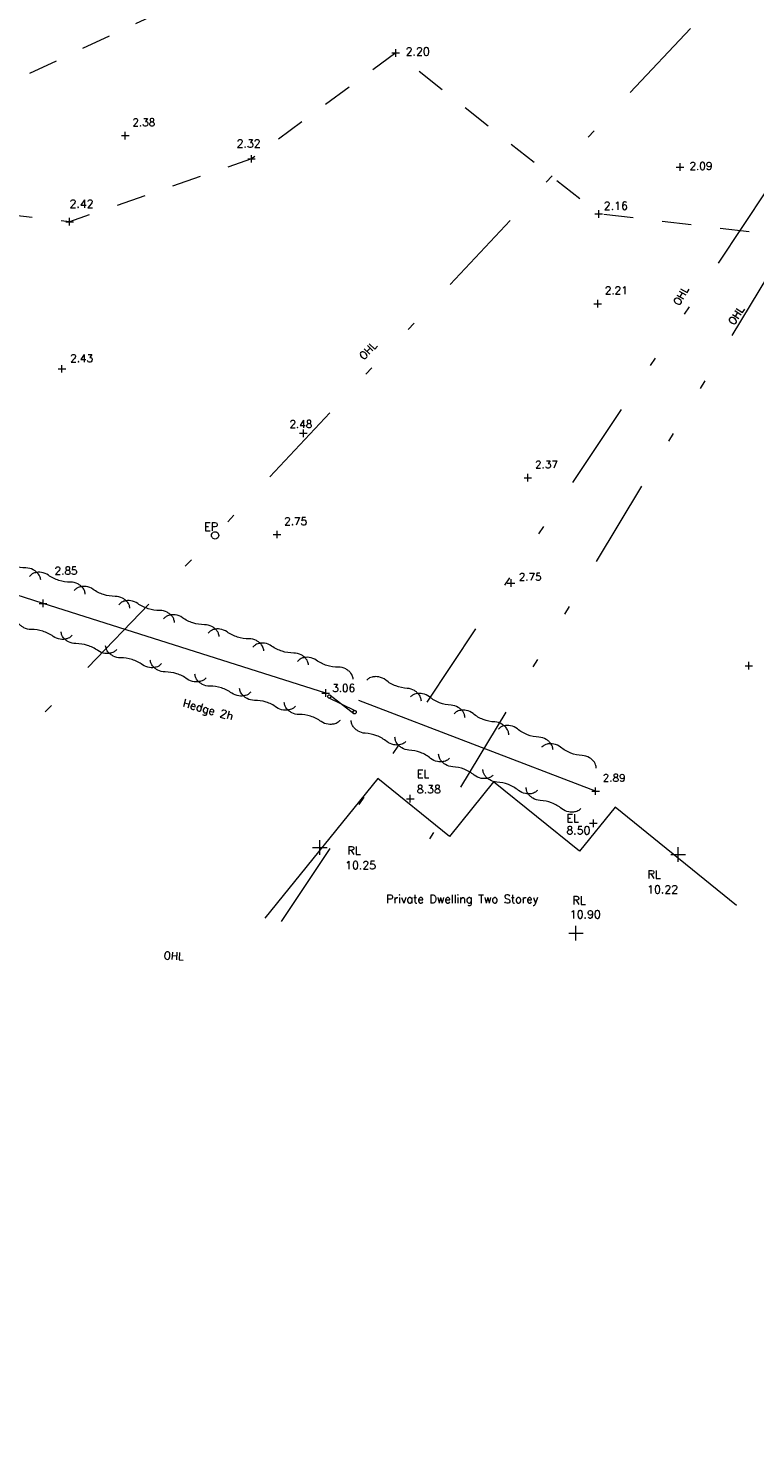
# Model space of a CAD drawing. Header units: metres. Extents: x 639013 to 639566, y 257273 to 257664.
# Tile 4 of 79: x 639095 to 639120, y 257431 to 257480. Entities that reach past the tile are written whole.
import ezdxf
from ezdxf.enums import TextEntityAlignment as Align

# ---------------------------------------------------------------- set-up
doc = ezdxf.new("R2010")
doc.units = ezdxf.units.M
doc.linetypes.add('65208756-SWE-ZZ-XX-M-C-0002-FC06T002$0$03', pattern=[3, 1, -1, 1])
doc.linetypes.add('65208756-SWE-ZZ-XX-M-C-0002-FC06T002$0$IRRIGATION', pattern=[11.5, 3, -1.8, 0.3, -1.8, 0.3, -1.8, 2.5])
for name, color, linetype, lineweight in [('65208756-SWE-ZZ-XX-M-C-0002-FC06T002$0$0not0', 253, 'Continuous', 0), ('65208756-SWE-ZZ-XX-M-C-0002-FC06T002$0$SS_BUILDING', 253, 'Continuous', 0), ('65208756-SWE-ZZ-XX-M-C-0002-FC06T002$0$SS_DETAIL', 253, '65208756-SWE-ZZ-XX-M-C-0002-FC06T002$0$03', 0), ('65208756-SWE-ZZ-XX-M-C-0002-FC06T002$0$SS_GATE', 253, 'Continuous', 0), ('65208756-SWE-ZZ-XX-M-C-0002-FC06T002$0$SS_HEDGE', 253, 'Continuous', 0), ('65208756-SWE-ZZ-XX-M-C-0002-FC06T002$0$SS_INTERNAL', 253, 'Continuous', 0), ('65208756-SWE-ZZ-XX-M-C-0002-FC06T002$0$SS_OHL', 253, '65208756-SWE-ZZ-XX-M-C-0002-FC06T002$0$IRRIGATION', 0), ('65208756-SWE-ZZ-XX-M-C-0002-FC06T002$0$SS_TEXT_GEN', 253, 'Continuous', 0), ('65208756-SWE-ZZ-XX-M-C-0002-FC06T002$0$SS_TXT_LEV_GEN', 253, 'Continuous', 0), ('65208756-SWE-ZZ-XX-M-C-0002-FC06T002$0$SS_TXT_LEV_PNT', 253, 'Continuous', 0), ('65208756-SWE-ZZ-XX-M-C-0002-FC06T002$0$SS_TXT_TREE', 253, 'Continuous', 0), ('65208756-SWE-ZZ-XX-M-C-0002-FC06T002$0$SS_TXT_UTL', 253, 'Continuous', 0)]:
    doc.layers.add(name, color=color, linetype=linetype, lineweight=lineweight)
doc.layers.add('Z-Xref', color=7, linetype='Continuous')
doc.styles.add('65208756-SWE-ZZ-XX-M-C-0002-FC06T002$0$ROMANS', font='ROMANS')

# ---------------------------------------------------------------- blocks, each defined once
blk = doc.blocks.new('65208756-SWE-ZZ-XX-M-C-0002-FC06T002')
at = {"layer": '65208756-SWE-ZZ-XX-M-C-0002-FC06T002$0$0not0', "linetype": 'Continuous'}
for p, q in [((639107.654, 257478.924), (639107.914, 257478.924)), ((639107.784, 257478.794), (639107.784, 257479.054)), ((639098.416, 257476.1), (639098.676, 257476.1)), ((639098.546, 257475.97), (639098.546, 257476.23)), ((639102.858, 257475.176), (639102.858, 257475.436)), ((639102.728, 257475.306), (639102.988, 257475.306)), ((639117.366, 257475.024), (639117.626, 257475.024)), ((639117.496, 257474.894), (639117.496, 257475.154)), ((639114.72, 257473.296), (639114.72, 257473.556)), ((639096.515, 257473.157), (639096.775, 257473.157)), ((639096.645, 257473.027), (639096.645, 257473.287)), ((639114.59, 257473.426), (639114.85, 257473.426)), ((639114.552, 257470.358), (639114.812, 257470.358)), ((639114.682, 257470.228), (639114.682, 257470.488)), ((639096.254, 257468.133), (639096.514, 257468.133)), ((639096.384, 257468.003), (639096.384, 257468.263)), ((639104.503, 257465.929), (639104.763, 257465.929)), ((639104.633, 257465.799), (639104.633, 257466.059)), ((639112.167, 257464.41), (639112.427, 257464.41)), ((639112.297, 257464.28), (639112.297, 257464.54)), ((639101.492, 257462.441), (639101.497, 257462.474)), ((639101.497, 257462.409), (639101.492, 257462.441)), ((639101.497, 257462.474), (639101.51, 257462.504)), ((639101.51, 257462.379), (639101.497, 257462.409)), ((639101.51, 257462.504), (639101.53, 257462.529)), ((639101.53, 257462.354), (639101.51, 257462.379)), ((639101.53, 257462.529), (639101.555, 257462.549)), ((639101.555, 257462.334), (639101.53, 257462.354)), ((639101.555, 257462.549), (639101.585, 257462.561)), ((639101.585, 257462.321), (639101.555, 257462.334)), ((639101.585, 257462.561), (639101.617, 257462.566)), ((639101.617, 257462.316), (639101.585, 257462.321)), ((639101.617, 257462.566), (639101.65, 257462.561)), ((639101.65, 257462.321), (639101.617, 257462.316)), ((639101.65, 257462.561), (639101.68, 257462.549)), ((639101.68, 257462.334), (639101.65, 257462.321)), ((639101.68, 257462.549), (639101.705, 257462.529)), ((639101.705, 257462.354), (639101.68, 257462.334)), ((639101.705, 257462.529), (639101.725, 257462.504)), ((639101.725, 257462.379), (639101.705, 257462.354)), ((639101.725, 257462.504), (639101.737, 257462.474)), ((639101.737, 257462.409), (639101.725, 257462.379)), ((639101.737, 257462.474), (639101.742, 257462.441)), ((639101.742, 257462.441), (639101.737, 257462.409)), ((639103.6, 257462.472), (639103.86, 257462.472)), ((639103.73, 257462.342), (639103.73, 257462.602)), ((639111.592, 257460.814), (639111.852, 257460.814)), ((639111.722, 257460.684), (639111.722, 257460.944)), ((639095.608, 257460.121), (639095.868, 257460.121)), ((639095.738, 257459.991), (639095.738, 257460.251)), ((639119.714, 257457.99), (639119.974, 257457.99)), ((639119.844, 257457.86), (639119.844, 257458.12)), ((639105.266, 257457.054), (639105.526, 257457.054)), ((639105.396, 257456.924), (639105.396, 257457.184)), ((639105.461, 257456.937), (639105.464, 257456.951)), ((639105.464, 257456.923), (639105.461, 257456.937)), ((639105.464, 257456.951), (639105.469, 257456.965)), ((639105.469, 257456.91), (639105.464, 257456.923)), ((639105.469, 257456.965), (639105.478, 257456.976)), ((639105.478, 257456.899), (639105.469, 257456.91)), ((639105.478, 257456.976), (639105.489, 257456.984)), ((639105.489, 257456.984), (639105.502, 257456.99)), ((639105.502, 257456.99), (639105.516, 257456.992)), ((639105.516, 257456.992), (639105.531, 257456.99)), ((639105.531, 257456.99), (639105.544, 257456.984)), ((639105.544, 257456.984), (639105.555, 257456.976)), ((639105.555, 257456.976), (639105.564, 257456.965)), ((639105.564, 257456.91), (639105.555, 257456.899)), ((639105.564, 257456.965), (639105.569, 257456.951)), ((639105.569, 257456.923), (639105.564, 257456.91)), ((639105.569, 257456.951), (639105.571, 257456.937)), ((639105.571, 257456.937), (639105.569, 257456.923)), ((639105.489, 257456.89), (639105.478, 257456.899)), ((639105.502, 257456.884), (639105.489, 257456.89)), ((639105.516, 257456.882), (639105.502, 257456.884)), ((639105.531, 257456.884), (639105.516, 257456.882)), ((639105.544, 257456.89), (639105.531, 257456.884)), ((639105.555, 257456.899), (639105.544, 257456.89)), ((639106.326, 257456.404), (639106.328, 257456.418)), ((639106.328, 257456.418), (639106.333, 257456.432)), ((639106.333, 257456.432), (639106.342, 257456.443)), ((639106.342, 257456.443), (639106.353, 257456.451)), ((639106.353, 257456.451), (639106.366, 257456.457)), ((639106.366, 257456.457), (639106.381, 257456.459)), ((639106.381, 257456.459), (639106.395, 257456.457)), ((639106.395, 257456.457), (639106.408, 257456.451)), ((639106.408, 257456.451), (639106.419, 257456.443)), ((639106.419, 257456.443), (639106.428, 257456.432)), ((639106.428, 257456.432), (639106.433, 257456.418)), ((639106.433, 257456.418), (639106.436, 257456.404)), ((639106.328, 257456.39), (639106.326, 257456.404)), ((639106.333, 257456.377), (639106.328, 257456.39)), ((639106.342, 257456.366), (639106.333, 257456.377)), ((639106.353, 257456.357), (639106.342, 257456.366)), ((639106.366, 257456.351), (639106.353, 257456.357)), ((639106.381, 257456.349), (639106.366, 257456.351)), ((639106.395, 257456.351), (639106.381, 257456.349)), ((639106.408, 257456.357), (639106.395, 257456.351)), ((639106.419, 257456.366), (639106.408, 257456.357)), ((639106.428, 257456.377), (639106.419, 257456.366)), ((639106.433, 257456.39), (639106.428, 257456.377)), ((639106.436, 257456.404), (639106.433, 257456.39)), ((639108.279, 257453.316), (639108.279, 257453.576)), ((639114.479, 257453.705), (639114.739, 257453.705)), ((639114.609, 257453.575), (639114.609, 257453.835)), ((639108.149, 257453.446), (639108.409, 257453.446)), ((639114.407, 257452.61), (639114.667, 257452.61)), ((639114.537, 257452.48), (639114.537, 257452.74)), ((639104.944, 257451.784), (639105.444, 257451.784)), ((639105.194, 257451.534), (639105.194, 257452.034)), ((639117.426, 257451.292), (639117.426, 257451.792)), ((639117.176, 257451.542), (639117.676, 257451.542)), ((639113.691, 257448.858), (639114.191, 257448.858)), ((639113.941, 257448.608), (639113.941, 257449.108))]:
    blk.add_line(p, q, dxfattribs=at)
at = {"layer": '65208756-SWE-ZZ-XX-M-C-0002-FC06T002$0$SS_BUILDING', "flags": 128}
blk.add_lwpolyline([(639119.424, 257449.802), (639115.276, 257453.154), (639114.061, 257451.651), (639111.127, 257454.022), (639109.624, 257452.161), (639107.174, 257454.141), (639103.319, 257449.371)], dxfattribs=at)
at = {"layer": '65208756-SWE-ZZ-XX-M-C-0002-FC06T002$0$SS_DETAIL', "flags": 128}
blk.add_lwpolyline([(639121.825, 257451.003), (639123.911, 257453.685), (639128.604, 257456.062), (639128.92, 257456.166), (639129.036, 257456.218), (639131.349, 257456.983), (639131.393, 257469.311), (639123.06, 257472.422), (639114.72, 257473.426), (639107.784, 257478.924), (639102.858, 257475.306), (639096.645, 257473.157), (639091.786, 257473.713), (639084.786, 257476.328), (639077.849, 257477.224), (639072.213, 257475.589), (639061.757, 257470.629), (639059.583, 257466.645), (639051.773, 257460.039), (639044.296, 257459.821), (639041.587, 257451.697), (639037.253, 257449.066), (639027.291, 257446.808), (639018.826, 257449.563), (639016.743, 257457.661), (639019.985, 257467.037), (639018.767, 257474.724), (639024.096, 257474.662), (639033.336, 257472.374), (639039.895, 257471.331), (639048.314, 257471.614), (639058.24, 257473.865), (639066.58, 257476.442), (639073.744, 257479.321), (639080.227, 257481.036), (639083.651, 257481.517), (639093.315, 257477.311), (639103.663, 257482.152), (639104.981, 257487.663), (639102.116, 257497.753), (639099.426, 257502.072), (639093.95, 257510.85), (639088.322, 257518.297), (639081.987, 257526), (639075.66, 257533.594), (639068.352, 257542.075), (639062.049, 257549.583), (639057.203, 257555.46), (639051.039, 257563.561), (639045.368, 257572.156), (639039.601, 257579.627), (639035.066, 257585.329), (639032.476, 257588.242), (639037.313, 257591.297), (639041.462, 257583.039), (639047.121, 257575.253), (639052.626, 257566.8), (639058.579, 257557.469), (639064.218, 257551.267), (639069.338, 257544.542), (639077.186, 257535.454), (639083.785, 257527.502), (639090.448, 257519.283), (639097.8, 257509.876), (639106.385, 257499.773), (639115.006, 257490.567), (639121.295, 257485.332), (639128.786, 257480.708), (639138.117, 257475.631), (639147.785, 257471.542), (639157.588, 257466.258), (639169.236, 257460.094), (639175.752, 257458.333)], dxfattribs=at)
at = {"layer": '65208756-SWE-ZZ-XX-M-C-0002-FC06T002$0$SS_GATE'}
for p, q in [((639105.544, 257456.984), (639106.353, 257456.357)), ((639106.401, 257456.454), (639105.489, 257456.89))]:
    blk.add_line(p, q, dxfattribs=at)
at = {"layer": '65208756-SWE-ZZ-XX-M-C-0002-FC06T002$0$SS_HEDGE'}
for p, q in [((639095.738, 257460.121), (639074.677, 257466.884)), ((639105.396, 257457.054), (639095.738, 257460.121)), ((639114.609, 257453.705), (639106.528, 257456.807))]:
    blk.add_line(p, q, dxfattribs=at)
for points in [[(639095.659, 257460.922, 0.061643), (639095.629, 257461.043, 0.084593), (639095.583, 257461.122, 0.043325), (639095.494, 257461.21, 0.051797), (639095.407, 257461.268, 0.123645), (639095.155, 257461.33, -0.079136), (639094.76, 257461.391, -0.079136), (639094.402, 257461.572, 0.123645), (639094.162, 257461.668, 0.051797), (639094.057, 257461.671, 0.043325), (639093.933, 257461.651, 0.084593), (639093.85, 257461.615, 0.061643), (639093.755, 257461.534)], [(639097.182, 257460.438, 0.061643), (639097.151, 257460.559, 0.084593), (639097.105, 257460.637, 0.043325), (639097.015, 257460.725, 0.051797), (639096.928, 257460.783, 0.123645), (639096.676, 257460.844, -0.079136), (639096.28, 257460.904, -0.079136), (639095.922, 257461.083, 0.123645), (639095.682, 257461.179, 0.051797), (639095.577, 257461.181, 0.043325), (639095.453, 257461.161, 0.084593), (639095.37, 257461.124, 0.061643), (639095.275, 257461.043)], [(639098.707, 257459.953, 0.061643), (639098.676, 257460.074, 0.084593), (639098.63, 257460.153, 0.043325), (639098.54, 257460.241, 0.051797), (639098.453, 257460.299, 0.123645), (639098.201, 257460.36, -0.079136), (639097.805, 257460.419, -0.079136), (639097.447, 257460.599, 0.123645), (639097.207, 257460.694, 0.051797), (639097.102, 257460.697, 0.043325), (639096.978, 257460.677, 0.084593), (639096.895, 257460.64, 0.061643), (639096.8, 257460.559)], [(639100.232, 257459.469, 0.061643), (639100.201, 257459.59, 0.084593), (639100.154, 257459.669, 0.043325), (639100.065, 257459.756, 0.051797), (639099.978, 257459.815, 0.123645), (639099.726, 257459.875, -0.079136), (639099.33, 257459.935, -0.079136), (639098.972, 257460.115, 0.123645), (639098.732, 257460.21, 0.051797), (639098.627, 257460.213, 0.043325), (639098.503, 257460.193, 0.084593), (639098.42, 257460.156, 0.061643), (639098.325, 257460.075)], [(639096.734, 257459.029, -0.061643), (639096.64, 257458.948, -0.084593), (639096.556, 257458.911, -0.043325), (639096.433, 257458.891, -0.051797), (639096.328, 257458.894, -0.123645), (639096.087, 257458.989, 0.079136), (639095.73, 257459.169, 0.079136), (639095.333, 257459.228, -0.123645), (639095.082, 257459.289, -0.051797), (639094.995, 257459.347, -0.043325), (639094.905, 257459.435, -0.084593), (639094.859, 257459.513, -0.061643), (639094.828, 257459.634)], [(639101.757, 257458.985, 0.061643), (639101.726, 257459.106, 0.084593), (639101.679, 257459.184, 0.043325), (639101.59, 257459.272, 0.051797), (639101.503, 257459.33, 0.123645), (639101.251, 257459.391, -0.079136), (639100.855, 257459.451, -0.079136), (639100.497, 257459.631, 0.123645), (639100.257, 257459.726, 0.051797), (639100.152, 257459.729, 0.043325), (639100.028, 257459.709, 0.084593), (639099.945, 257459.672, 0.061643), (639099.85, 257459.59)], [(639098.259, 257458.545, -0.061643), (639098.165, 257458.464, -0.084593), (639098.081, 257458.427, -0.043325), (639097.958, 257458.406, -0.051797), (639097.853, 257458.409, -0.123645), (639097.612, 257458.505, 0.079136), (639097.255, 257458.684, 0.079136), (639096.858, 257458.744, -0.123645), (639096.607, 257458.805, -0.051797), (639096.52, 257458.863, -0.043325), (639096.43, 257458.951, -0.084593), (639096.384, 257459.029, -0.061643), (639096.353, 257459.15)], [(639103.282, 257458.501, 0.061643), (639103.251, 257458.622, 0.084593), (639103.204, 257458.7, 0.043325), (639103.115, 257458.788, 0.051797), (639103.028, 257458.846, 0.123645), (639102.776, 257458.907, -0.079136), (639102.38, 257458.967, -0.079136), (639102.022, 257459.146, 0.123645), (639101.782, 257459.242, 0.051797), (639101.677, 257459.245, 0.043325), (639101.553, 257459.224, 0.084593), (639101.47, 257459.187, 0.061643), (639101.375, 257459.106)], [(639099.784, 257458.061, -0.061643), (639099.69, 257457.979, -0.084593), (639099.606, 257457.942, -0.043325), (639099.483, 257457.922, -0.051797), (639099.378, 257457.925, -0.123645), (639099.137, 257458.02, 0.079136), (639098.779, 257458.2, 0.079136), (639098.383, 257458.26, -0.123645), (639098.132, 257458.321, -0.051797), (639098.045, 257458.379, -0.043325), (639097.955, 257458.467, -0.084593), (639097.909, 257458.545, -0.061643), (639097.878, 257458.666)], [(639104.807, 257458.017, 0.061643), (639104.776, 257458.138, 0.084593), (639104.729, 257458.216, 0.043325), (639104.64, 257458.304, 0.051797), (639104.553, 257458.362, 0.123645), (639104.301, 257458.423, -0.079136), (639103.905, 257458.482, -0.079136), (639103.547, 257458.662, 0.123645), (639103.307, 257458.757, 0.051797), (639103.202, 257458.76, 0.043325), (639103.078, 257458.74, 0.084593), (639102.995, 257458.703, 0.061643), (639102.9, 257458.622)], [(639101.309, 257457.577, -0.061643), (639101.215, 257457.495, -0.084593), (639101.131, 257457.458, -0.043325), (639101.008, 257457.438, -0.051797), (639100.903, 257457.441, -0.123645), (639100.662, 257457.536, 0.079136), (639100.304, 257457.716, 0.079136), (639099.908, 257457.776, -0.123645), (639099.657, 257457.837, -0.051797), (639099.57, 257457.895, -0.043325), (639099.48, 257457.983, -0.084593), (639099.434, 257458.061, -0.061643), (639099.403, 257458.182)], [(639106.332, 257457.532, 0.061643), (639106.301, 257457.653, 0.084593), (639106.254, 257457.732, 0.043325), (639106.165, 257457.82, 0.051797), (639106.078, 257457.878, 0.123645), (639105.826, 257457.939, -0.079136), (639105.43, 257457.998, -0.079136), (639105.072, 257458.178, 0.123645), (639104.832, 257458.273, 0.051797), (639104.727, 257458.276, 0.043325), (639104.603, 257458.256, 0.084593), (639104.52, 257458.219, 0.061643), (639104.425, 257458.138)], [(639102.834, 257457.092, -0.061643), (639102.74, 257457.011, -0.084593), (639102.656, 257456.974, -0.043325), (639102.533, 257456.954, -0.051797), (639102.428, 257456.957, -0.123645), (639102.187, 257457.052, 0.079136), (639101.829, 257457.232, 0.079136), (639101.433, 257457.291, -0.123645), (639101.182, 257457.352, -0.051797), (639101.095, 257457.41, -0.043325), (639101.005, 257457.498, -0.084593), (639100.959, 257457.577, -0.061643), (639100.928, 257457.698)], [(639108.66, 257456.78, 0.061643), (639108.636, 257456.903, 0.084593), (639108.594, 257456.983, 0.043325), (639108.51, 257457.076, 0.051797), (639108.427, 257457.14, 0.123645), (639108.179, 257457.215, -0.079136), (639107.787, 257457.298, -0.079136), (639107.441, 257457.499, 0.123645), (639107.206, 257457.608, 0.051797), (639107.102, 257457.617, 0.043325), (639106.977, 257457.604, 0.084593), (639106.892, 257457.572, 0.061643), (639106.792, 257457.497)], [(639104.359, 257456.608, -0.061643), (639104.265, 257456.527, -0.084593), (639104.181, 257456.49, -0.043325), (639104.058, 257456.47, -0.051797), (639103.953, 257456.473, -0.123645), (639103.712, 257456.568, 0.079136), (639103.354, 257456.748, 0.079136), (639102.958, 257456.807, -0.123645), (639102.707, 257456.868, -0.051797), (639102.62, 257456.926, -0.043325), (639102.53, 257457.014, -0.084593), (639102.484, 257457.092, -0.061643), (639102.453, 257457.213)], [(639110.153, 257456.207, 0.061643), (639110.13, 257456.329, 0.084593), (639110.088, 257456.41, 0.043325), (639110.004, 257456.503, 0.051797), (639109.92, 257456.566, 0.123645), (639109.673, 257456.642, -0.079136), (639109.281, 257456.725, -0.079136), (639108.934, 257456.925, 0.123645), (639108.7, 257457.035, 0.051797), (639108.595, 257457.044, 0.043325), (639108.471, 257457.031, 0.084593), (639108.385, 257456.999, 0.061643), (639108.286, 257456.923)], [(639105.884, 257456.124, -0.061643), (639105.79, 257456.043, -0.084593), (639105.706, 257456.006, -0.043325), (639105.583, 257455.985, -0.051797), (639105.478, 257455.988, -0.123645), (639105.237, 257456.084, 0.079136), (639104.879, 257456.263, 0.079136), (639104.483, 257456.323, -0.123645), (639104.232, 257456.384, -0.051797), (639104.145, 257456.442, -0.043325), (639104.055, 257456.53, -0.084593), (639104.008, 257456.608, -0.061643), (639103.978, 257456.729)], [(639111.647, 257455.633, 0.061643), (639111.624, 257455.756, 0.084593), (639111.582, 257455.837, 0.043325), (639111.498, 257455.93, 0.051797), (639111.414, 257455.993, 0.123645), (639111.167, 257456.069, -0.079136), (639110.775, 257456.151, -0.079136), (639110.428, 257456.352, 0.123645), (639110.194, 257456.461, 0.051797), (639110.089, 257456.47, 0.043325), (639109.965, 257456.458, 0.084593), (639109.879, 257456.426, 0.061643), (639109.78, 257456.35)], [(639108.13, 257455.4, -0.061643), (639108.031, 257455.325, -0.084593), (639107.945, 257455.293, -0.043325), (639107.821, 257455.28, -0.051797), (639107.716, 257455.289, -0.123645), (639107.482, 257455.398, 0.079136), (639107.135, 257455.599, 0.079136), (639106.743, 257455.682, -0.123645), (639106.496, 257455.757, -0.051797), (639106.412, 257455.821, -0.043325), (639106.328, 257455.914, -0.084593), (639106.286, 257455.994, -0.061643), (639106.263, 257456.117)], [(639113.158, 257455.111, 0.061643), (639113.134, 257455.233, 0.084593), (639113.092, 257455.314, 0.043325), (639113.008, 257455.407, 0.051797), (639112.925, 257455.471, 0.123645), (639112.677, 257455.546, -0.079136), (639112.285, 257455.629, -0.079136), (639111.939, 257455.83, 0.123645), (639111.704, 257455.939, 0.051797), (639111.6, 257455.948, 0.043325), (639111.475, 257455.935, 0.084593), (639111.39, 257455.903, 0.061643), (639111.29, 257455.828)], [(639109.624, 257454.827, -0.061643), (639109.524, 257454.751, -0.084593), (639109.439, 257454.719, -0.043325), (639109.314, 257454.707, -0.051797), (639109.21, 257454.716, -0.123645), (639108.975, 257454.825, 0.079136), (639108.629, 257455.025, 0.079136), (639108.237, 257455.108, -0.123645), (639107.99, 257455.184, -0.051797), (639107.906, 257455.247, -0.043325), (639107.822, 257455.34, -0.084593), (639107.78, 257455.421, -0.061643), (639107.757, 257455.544)], [(639111.117, 257454.254, -0.061643), (639111.018, 257454.178, -0.084593), (639110.933, 257454.146, -0.043325), (639110.808, 257454.133, -0.051797), (639110.704, 257454.142, -0.123645), (639110.469, 257454.252, 0.079136), (639110.123, 257454.452, 0.079136), (639109.731, 257454.535, -0.123645), (639109.483, 257454.611, -0.051797), (639109.4, 257454.674, -0.043325), (639109.316, 257454.767, -0.084593), (639109.274, 257454.848, -0.061643), (639109.25, 257454.97)], [(639114.635, 257454.487, 0.061643), (639114.611, 257454.609, 0.084593), (639114.569, 257454.69, 0.043325), (639114.485, 257454.783, 0.051797), (639114.402, 257454.846, 0.123645), (639114.154, 257454.922, -0.079136), (639113.762, 257455.005, -0.079136), (639113.416, 257455.205, 0.123645), (639113.181, 257455.315, 0.051797), (639113.077, 257455.324, 0.043325), (639112.952, 257455.311, 0.084593), (639112.867, 257455.279, 0.061643), (639112.767, 257455.203)], [(639112.628, 257453.731, -0.061643), (639112.529, 257453.656, -0.084593), (639112.443, 257453.624, -0.043325), (639112.319, 257453.611, -0.051797), (639112.214, 257453.62, -0.123645), (639111.98, 257453.729, 0.079136), (639111.633, 257453.93, 0.079136), (639111.241, 257454.013, -0.123645), (639110.994, 257454.088, -0.051797), (639110.91, 257454.151, -0.043325), (639110.826, 257454.244, -0.084593), (639110.784, 257454.325, -0.061643), (639110.761, 257454.448)], [(639114.105, 257453.107, -0.061643), (639114.006, 257453.031, -0.084593), (639113.92, 257452.999, -0.043325), (639113.796, 257452.986, -0.051797), (639113.691, 257452.996, -0.123645), (639113.457, 257453.105, 0.079136), (639113.11, 257453.305, 0.079136), (639112.718, 257453.388, -0.123645), (639112.471, 257453.464, -0.051797), (639112.387, 257453.527, -0.043325), (639112.303, 257453.62, -0.084593), (639112.261, 257453.701, -0.061643), (639112.238, 257453.824)]]:
    blk.add_lwpolyline(points, format="xyb", dxfattribs=at)
at = {"layer": '65208756-SWE-ZZ-XX-M-C-0002-FC06T002$0$SS_OHL'}
for p, q in [((639103.885, 257449.247), (639139.35, 257502.696)), ((639139.35, 257502.696), (639108.937, 257452.073))]:
    blk.add_line(p, q, dxfattribs=at)
at = {"layer": '65208756-SWE-ZZ-XX-M-C-0002-FC06T002$0$SS_OHL', "flags": 128}
blk.add_lwpolyline([(639097.443, 257529.159), (639139.35, 257502.696), (639101.613, 257462.447), (639071.529, 257431.145)], dxfattribs=at)
at = {"layer": '65208756-SWE-ZZ-XX-M-C-0002-FC06T002$0$SS_INTERNAL', "style": '65208756-SWE-ZZ-XX-M-C-0002-FC06T002$0$ROMANS'}
for p in [(639106.361, 257451.816), (639116.609, 257450.998), (639114.045, 257450.114)]:
    blk.add_text('RL', height=0.28, dxfattribs=at).set_placement(p, align=Align.TOP_CENTER)
at = {"layer": '65208756-SWE-ZZ-XX-M-C-0002-FC06T002$0$SS_TEXT_GEN', "style": '65208756-SWE-ZZ-XX-M-C-0002-FC06T002$0$ROMANS'}
for rotation, p in [(60.4642, (639117.54, 257470.233)), (57.0364, (639119.407, 257469.565)), (46.1392, (639106.755, 257468.368)), (357.0612, (639099.85, 257447.887))]:
    blk.add_text('OHL', height=0.26, rotation=rotation, dxfattribs=at).set_placement(p, align=Align.BOTTOM_LEFT)
blk.add_text('Hedge 2h', height=0.274, rotation=344.5836, dxfattribs=at).set_placement((639100.559, 257456.859), align=Align.TOP_LEFT)
for p in [(639108.931, 257454.429), (639114.04, 257452.917)]:
    blk.add_text('EL', height=0.274, dxfattribs=at).set_placement(p, align=Align.TOP_RIGHT)
at = {"layer": '65208756-SWE-ZZ-XX-M-C-0002-FC06T002$0$SS_TXT_LEV_GEN', "style": '65208756-SWE-ZZ-XX-M-C-0002-FC06T002$0$ROMANS'}
for s, height, p in [('2.20', 0.274, (639108.124, 257478.756)), ('2.32', 0.274, (639102.351, 257475.609)), ('2.42', 0.274, (639096.646, 257473.554)), ('2.16', 0.274, (639114.89, 257473.484)), ('2.85', 0.26, (639096.136, 257461.027)), ('3.06', 0.26, (639105.616, 257457.019)), ('2.89', 0.26, (639114.855, 257453.951)), ('8.38', 0.274, (639108.505, 257453.552)), ('8.50', 0.274, (639113.612, 257452.146))]:
    blk.add_text(s, height=height, dxfattribs=at).set_placement(p, align=Align.BOTTOM_LEFT)
at = {"layer": '65208756-SWE-ZZ-XX-M-C-0002-FC06T002$0$SS_TXT_LEV_PNT', "style": '65208756-SWE-ZZ-XX-M-C-0002-FC06T002$0$ROMANS'}
for s, height, p in [('2.38', 0.26, (639098.792, 257476.346)), ('2.09', 0.26, (639117.818, 257474.856)), ('2.21', 0.26, (639114.928, 257470.605)), ('2.43', 0.26, (639096.667, 257468.286)), ('2.48', 0.26, (639104.155, 257466.036)), ('2.37', 0.26, (639112.544, 257464.656)), ('2.75', 0.26, (639103.976, 257462.718)), ('2.75', 0.26, (639111.987, 257460.818)), ('10.25', 0.274, (639106.056, 257450.955)), ('10.22', 0.274, (639116.371, 257450.13)), ('10.90', 0.274, (639113.731, 257449.277))]:
    blk.add_text(s, height=height, dxfattribs=at).set_placement(p, align=Align.BOTTOM_LEFT)
at = {"layer": '65208756-SWE-ZZ-XX-M-C-0002-FC06T002$0$SS_TXT_TREE', "style": '65208756-SWE-ZZ-XX-M-C-0002-FC06T002$0$ROMANS'}
blk.add_text('Private Dwelling Two Storey', height=0.28, dxfattribs=at).set_placement((639110.056, 257450.16), align=Align.TOP_CENTER)
at = {"layer": '65208756-SWE-ZZ-XX-M-C-0002-FC06T002$0$SS_TXT_UTL', "style": '65208756-SWE-ZZ-XX-M-C-0002-FC06T002$0$ROMANS'}
blk.add_text('EP', height=0.278, dxfattribs=at).set_placement((639101.242, 257462.518), align=Align.BOTTOM_LEFT)

msp = doc.modelspace()

# ---------------------------------------------------------------- block references
at = {"layer": 'Z-Xref', "linetype": 'Continuous'}
msp.add_blockref('65208756-SWE-ZZ-XX-M-C-0002-FC06T002', (0, 0), dxfattribs=at)

doc.saveas('drawing.dxf')
